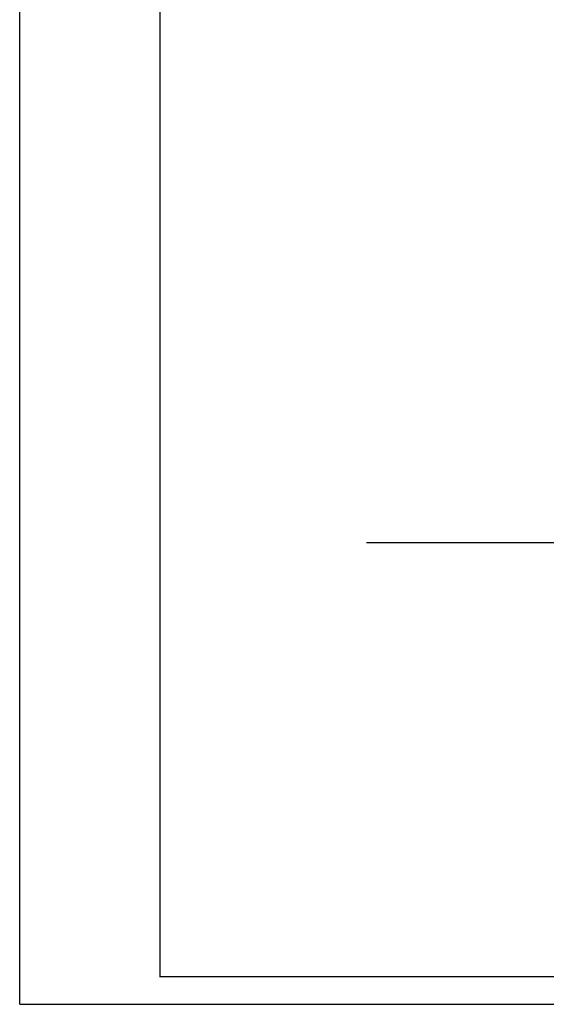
# Model space of a CAD drawing. Header units: millimetres. Extents: x 11979 to 23691, y 12825 to 41978.
# Tile 46 of 256: x 19227 to 19885, y 18952 to 20183. Entities that reach past the tile are written whole.
import ezdxf

# ---------------------------------------------------------------- set-up
doc = ezdxf.new("R2010")
doc.units = ezdxf.units.MM
for name, color, linetype in [('-LI-WIDOK', 2, 'Continuous'), ('-RAMKA', 2, 'Continuous'), ('_PROJEKTOWANE', 5, 'Continuous')]:
    doc.layers.add(name, color=color, linetype=linetype)

# ---------------------------------------------------------------- blocks, each defined once
blk = doc.blocks.new('GTFDGDGD')
at = {"layer": '-RAMKA', "color": 8}
for q in [(4808.7, 1991.6), (9008.7, -978.4)]:
    blk.add_line((4808.7, -978.4), q, dxfattribs=at)
at = {"layer": '-RAMKA', "color": 2}
for p, q in [((4983.7, 1955.5), (4983.7, -944.5)), ((4983.7, -943.4), (8973.7, -943.4))]:
    blk.add_line(p, q, dxfattribs=at)

msp = doc.modelspace()

# ---------------------------------------------------------------- linework, layer by layer
at = {"layer": '-LI-WIDOK'}
msp.add_line((19901.33, 19528.59), (19660.01, 19528.59), dxfattribs=at)

# ---------------------------------------------------------------- block references
at = {"layer": '_PROJEKTOWANE'}
msp.add_blockref('GTFDGDGD', (14418.12, 19929.94), dxfattribs=at)

doc.saveas('drawing.dxf')
